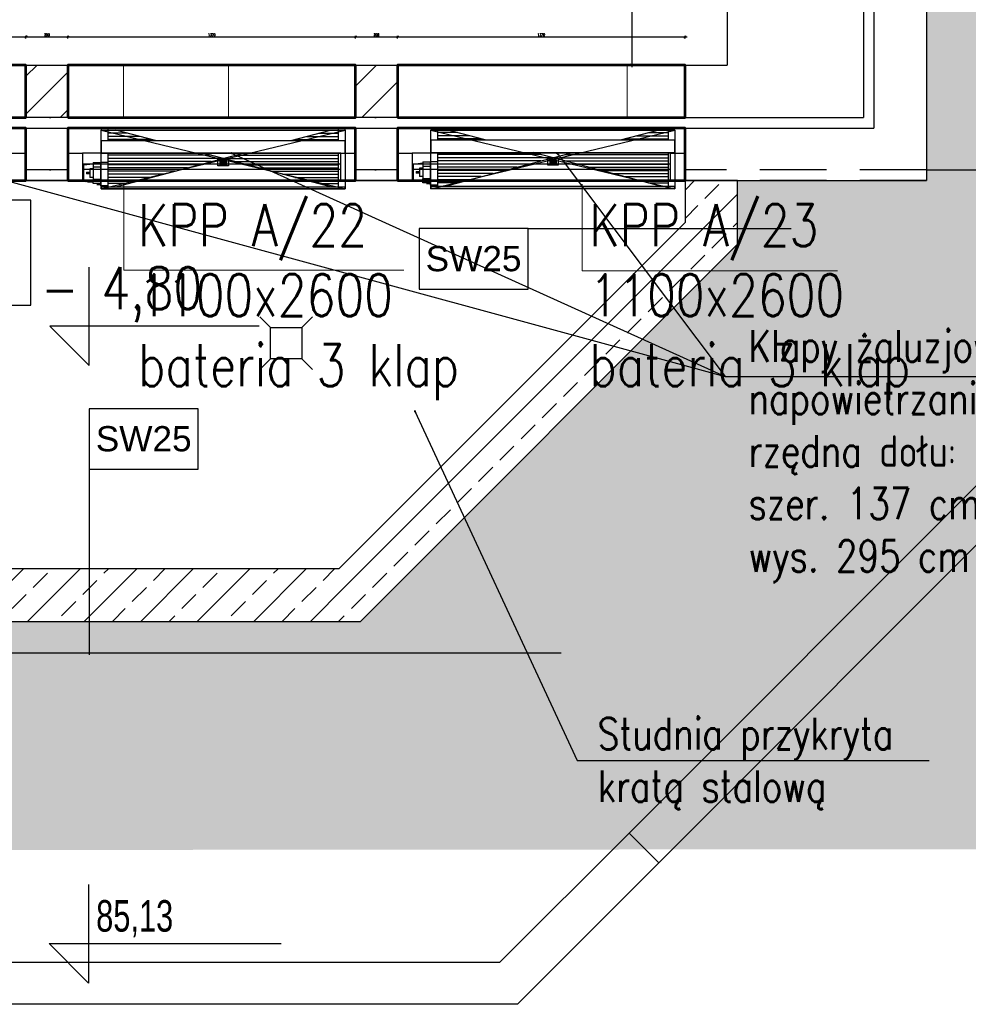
# Model space of a CAD drawing. Header units: centimetres. Extents: x -228435 to 46820, y -89367 to 152985.
# Tile 210 of 252: x 15890 to 20410, y 39326 to 44016. Entities that reach past the tile are written whole.
import ezdxf

# ---------------------------------------------------------------- set-up
doc = ezdxf.new("R2010")
doc.units = ezdxf.units.CM
doc.header["$LTSCALE"] = 50
doc.header["$PDMODE"] = 35
doc.header["$PDSIZE"] = 0.1
for name, pattern in [('01-103-Went PP_poziom-0_5$0$DASHED', [0.75, 0.5, -0.25]), ('Kondygnacja  -0_5$0$DOT2', [3.175, 0, -3.175]), ('Kondygnacja  -0_5$0$HIDDEN', [9.525, 6.35, -3.175]), ('Kondygnacja +0_5$0$DOT2', [3.175, 0, -3.175]), ('Osie rzutów$0$DASHDOT2', [12.7, 6.35, -3.175, 0, -3.175])]:
    doc.linetypes.add(name, pattern=pattern)
doc.layers.get('0').update_dxf_attribs({"color": 8})
doc.layers.get('DEFPOINTS').update_dxf_attribs({"color": 8})
for name, color, linetype in [('01-103-Went PP_poziom-0_5$0$FLUID-NK4(-0.5)-HID', 7, 'Continuous'), ('01-103-Went PP_poziom-0_5$0$L_Nawiew', 3, 'Continuous'), ('Kondygnacja  -0_5$0$ARCH_GRUNT', 8, 'Continuous'), ('Kondygnacja  -0_5$0$ARCH_INFO_KOTY_WYSOKOŚCIOWE_IST', 8, 'Continuous'), ('Kondygnacja  -0_5$0$ARCH_INFO_OPISY', 8, 'Continuous'), ('Kondygnacja  -0_5$0$ARCH_INFO_OPISY_PRZEGRODY', 8, 'Continuous'), ('Kondygnacja  -0_5$0$ARCH_INFO_OPISY_PRZEGRODY_IST', 8, 'Continuous'), ('Kondygnacja  -0_5$0$ARCH_MUROWANE', 8, 'Continuous'), ('Kondygnacja  -0_5$0$ARCH_MUROWANE_IST', 8, 'Continuous'), ('Kondygnacja  -0_5$0$ARCH_NIEWIDOK_IST', 8, 'Kondygnacja  -0_5$0$HIDDEN'), ('Kondygnacja  -0_5$0$ARCH_POMOCNICZE', 8, 'Continuous'), ('Kondygnacja  -0_5$0$ARCH_PROFILE', 8, 'Continuous'), ('Kondygnacja  -0_5$0$ARCH_SZKŁO', 8, 'Continuous'), ('Kondygnacja  -0_5$0$ARCH_WIDOK_IST', 8, 'Continuous'), ('Kondygnacja  -0_5$0$ARCH_WYBURZENIA', 8, 'Kondygnacja  -0_5$0$DOT2'), ('Kondygnacja  -0_5$0$ARCH_WYPOSAŻENIE_SANITARNE', 8, 'Continuous'), ('Kondygnacja  -0_5$0$ARCH_ŚLUSARKA_DRZWI', 8, 'Continuous'), ('Kondygnacja  -0_5$0$ARCH_ŻELBET', 8, 'Continuous'), ('Kondygnacja  -0_5$0$ARCH_ŻELBET_IST', 8, 'Continuous'), ('Kondygnacja +0_5$0$ARCH_WYBURZENIA', 8, 'Kondygnacja +0_5$0$DOT2'), ('Osie rzutów$0$ARCH_INFO_OSIE_IST', 8, 'Osie rzutów$0$DASHDOT2'), ('Osie rzutów$0$ARCH_INFO_OSIE_OPISY_IST', 8, 'Continuous')]:
    doc.layers.add(name, color=color, linetype=linetype)
for name, color, linetype, lineweight in [('bgde_klapy opis', 2, 'Continuous', 20), ('bgde_klapy p.poż.', 240, 'Continuous', 30), ('Kondygnacja  -0_5$0$ARCH_INFO_WYMIARY', 8, 'Continuous', 9), ('Kondygnacja  -0_5$0$ARCH_WIDOK', 8, 'Continuous', 13), ('L_tabelka', 8, 'Continuous', 5)]:
    doc.layers.add(name, color=color, linetype=linetype, lineweight=lineweight)
doc.styles.add('Kondygnacja  -0_5$0$Arial', font='ARIAL.TTF')
doc.styles.add('Kondygnacja  -0_5$0$Dimensions', font='ARIAL.TTF', dxfattribs={"width": 0.7})
doc.styles.add('Kondygnacja  -0_5$0$Romans', font='Romans.shx', dxfattribs={"width": 0.7})
doc.styles.add('Kondygnacja  -0_5$0$ROMANS-50-CM', font='romans.shx', dxfattribs={"width": 0.8, "height": 10})
doc.styles.add('Kondygnacja  -0_5$0$Standard', font='txt')
doc.styles.add('st rom', font='Romans.shx', dxfattribs={"width": 0.8})
doc.dimstyles.new('Kondygnacja  -0_5$0$ISO-25', dxfattribs={"dimtxt": 2.5, "dimasz": 2.5, "dimexe": 1.25, "dimexo": 0.625, "dimtad": 1, "dimtxsty": 'Kondygnacja  -0_5$0$Standard', "dimcen": 2.5, "dimadec": 0, "dimazin": 0, "dimtfac": 1, "dimtmove": 0, "dimatfit": 3, "dimfxl": 0, "dimarcsym": 0})
doc.dimstyles.new('Kondygnacja  -0_5$0$Wymiary 1-100', dxfattribs={"dimtxt": 12, "dimasz": 10, "dimexe": 5, "dimexo": 0, "dimgap": 4, "dimtad": 1, "dimrnd": 0.5, "dimzin": 12, "dimdsep": 46, "dimtxsty": 'Kondygnacja  -0_5$0$Romans', "dimblk": 'Kondygnacja  -0_5$0$_Oblique', "dimcen": 10, "dimdle": 10, "dimclrt": 55, "dimazin": 0, "dimtfac": 1, "dimtmove": 1, "dimatfit": 3, "dimfxl": 0, "dimtolj": 1, "dimtzin": 0, "dimarcsym": 0})
pattern_1 = [(45, (-121140, -45000), (-134.70384, 134.70384), []), (45, (-121005.3, -45000), (-134.70384, 134.70384), [95.25, -47.625])]

# ---------------------------------------------------------------- blocks, each defined once
blk = doc.blocks.new('Osie rzutów')
at = {"layer": 'Osie rzutów$0$ARCH_INFO_OSIE_IST', "ltscale": 10}
blk.add_line((4436.04, 8600), (15156.54, 8600), dxfattribs=at)
blk = doc.blocks.new('Kondygnacja  -0_5$0$_Oblique')
at = {"color": 0, "linetype": 'ByBlock', "lineweight": -2}
blk.add_line((-0.5, -0.5), (0.5, 0.5), dxfattribs=at)
blk = doc.blocks.new('*D159')
at = {"layer": 'DEFPOINTS', "color": 0}
for p in [(19010, 47200), (18805.8, 43800), (19135, 43800)]:
    blk.add_point(p, dxfattribs=at)
at = {"layer": 'Kondygnacja  -0_5$0$ARCH_INFO_WYMIARY', "color": 0, "lineweight": -2}
for p, q in [((18813.8, 47200), (18800.8, 47200)), ((18805.8, 47210), (18805.8, 43790)), ((18813.8, 43800), (18800.8, 43800))]:
    blk.add_line(p, q, dxfattribs=at)
at = {"layer": 'Kondygnacja  -0_5$0$ARCH_INFO_WYMIARY', "color": 0, "lineweight": -2, "xscale": 10, "yscale": 10, "zscale": 10}
for p, rotation in [((18805.8, 47200), 90), ((18805.8, 43800), 270)]:
    blk.add_blockref('Kondygnacja  -0_5$0$_Oblique', p, dxfattribs=dict(at, rotation=rotation))
at = {"layer": 'Kondygnacja  -0_5$0$ARCH_INFO_WYMIARY', "color": 55, "insert": (18795.8, 45500), "char_height": 12, "attachment_point": 5, "rotation": 90, "style": 'Kondygnacja  -0_5$0$Romans'}
blk.add_mtext('\\A1;3400', dxfattribs=at)
blk = doc.blocks.new('Kondygnacja  -0_5$0$_Dot')
at = {"color": 0, "linetype": 'ByBlock', "lineweight": -2}
blk.add_line((-0.5, 0), (-1, 0), dxfattribs=at)
at = {"color": 0, "linetype": 'ByBlock', "const_width": 0.5}
blk.add_lwpolyline([(-0.25, 0, 1), (0.25, 0, 1)], format="xyb", close=True, dxfattribs=at)
blk = doc.blocks.new('Kondygnacja  -0_5$0$Poziom 0_część B$0$WPUST PODŁOGOWY')
for points in [[(-12.5, 12.5), (-7.5, 7.5)], [(12.5, 12.5), (7.5, 7.5)], [(-7.5, -7.5), (-12.5, -12.5)], [(7.5, -7.5), (12.5, -12.5)]]:
    blk.add_lwpolyline(points)
blk.add_lwpolyline([(-7.5, 7.5), (7.5, 7.5), (7.5, -7.5), (-7.5, -7.5)], close=True)
blk = doc.blocks.new('*D219')
at = {"layer": 'DEFPOINTS', "color": 0}
for p in [(15920, 43933.9), (14550, 43800), (15920, 43800)]:
    blk.add_point(p, dxfattribs=at)
at = {"layer": 'Kondygnacja  -0_5$0$ARCH_INFO_WYMIARY', "color": 0, "lineweight": -2}
for p, q in [((14540, 43933.9), (15930, 43933.9)), ((14550, 43925.9), (14550, 43938.9)), ((15920, 43925.9), (15920, 43938.9))]:
    blk.add_line(p, q, dxfattribs=at)
at = {"layer": 'Kondygnacja  -0_5$0$ARCH_INFO_WYMIARY', "color": 0, "lineweight": -2, "xscale": 10, "yscale": 10, "zscale": 10, "rotation": 180}
blk.add_blockref('Kondygnacja  -0_5$0$_Oblique', (14550, 43933.9), dxfattribs=at)
at = {"layer": 'Kondygnacja  -0_5$0$ARCH_INFO_WYMIARY', "color": 0, "lineweight": -2, "xscale": 10, "yscale": 10, "zscale": 10}
blk.add_blockref('Kondygnacja  -0_5$0$_Oblique', (15920, 43933.9), dxfattribs=at)
at = {"layer": 'Kondygnacja  -0_5$0$ARCH_INFO_WYMIARY', "color": 55, "insert": (15235, 43943.9), "char_height": 12, "attachment_point": 5, "style": 'Kondygnacja  -0_5$0$Romans'}
blk.add_mtext('\\A1;1370', dxfattribs=at)
blk = doc.blocks.new('*D220')
at = {"layer": 'DEFPOINTS', "color": 0}
for p in [(16120, 43933.9), (15920, 43800), (16120, 43800)]:
    blk.add_point(p, dxfattribs=at)
at = {"layer": 'Kondygnacja  -0_5$0$ARCH_INFO_WYMIARY', "color": 0, "lineweight": -2}
for p, q in [((15910, 43933.9), (16130, 43933.9)), ((15920, 43925.9), (15920, 43938.9)), ((16120, 43925.9), (16120, 43938.9))]:
    blk.add_line(p, q, dxfattribs=at)
at = {"layer": 'Kondygnacja  -0_5$0$ARCH_INFO_WYMIARY', "color": 0, "lineweight": -2, "xscale": 10, "yscale": 10, "zscale": 10, "rotation": 180}
blk.add_blockref('Kondygnacja  -0_5$0$_Oblique', (15920, 43933.9), dxfattribs=at)
at = {"layer": 'Kondygnacja  -0_5$0$ARCH_INFO_WYMIARY', "color": 0, "lineweight": -2, "xscale": 10, "yscale": 10, "zscale": 10}
blk.add_blockref('Kondygnacja  -0_5$0$_Oblique', (16120, 43933.9), dxfattribs=at)
at = {"layer": 'Kondygnacja  -0_5$0$ARCH_INFO_WYMIARY', "color": 55, "insert": (16020, 43943.9), "char_height": 12, "attachment_point": 5, "style": 'Kondygnacja  -0_5$0$Romans'}
blk.add_mtext('\\A1;200', dxfattribs=at)
blk = doc.blocks.new('*D221')
at = {"layer": 'DEFPOINTS', "color": 0}
for p in [(17490, 43933.9), (16120, 43800), (17490, 43800)]:
    blk.add_point(p, dxfattribs=at)
at = {"layer": 'Kondygnacja  -0_5$0$ARCH_INFO_WYMIARY', "color": 0, "lineweight": -2}
for p, q in [((16110, 43933.9), (17500, 43933.9)), ((16120, 43925.9), (16120, 43938.9)), ((17490, 43925.9), (17490, 43938.9))]:
    blk.add_line(p, q, dxfattribs=at)
at = {"layer": 'Kondygnacja  -0_5$0$ARCH_INFO_WYMIARY', "color": 0, "lineweight": -2, "xscale": 10, "yscale": 10, "zscale": 10, "rotation": 180}
blk.add_blockref('Kondygnacja  -0_5$0$_Oblique', (16120, 43933.9), dxfattribs=at)
at = {"layer": 'Kondygnacja  -0_5$0$ARCH_INFO_WYMIARY', "color": 0, "lineweight": -2, "xscale": 10, "yscale": 10, "zscale": 10}
blk.add_blockref('Kondygnacja  -0_5$0$_Oblique', (17490, 43933.9), dxfattribs=at)
at = {"layer": 'Kondygnacja  -0_5$0$ARCH_INFO_WYMIARY', "color": 55, "insert": (16805, 43943.9), "char_height": 12, "attachment_point": 5, "style": 'Kondygnacja  -0_5$0$Romans'}
blk.add_mtext('\\A1;1370', dxfattribs=at)
blk = doc.blocks.new('*D222')
at = {"layer": 'DEFPOINTS', "color": 0}
for p in [(17690, 43933.9), (17490, 43800), (17690, 43800)]:
    blk.add_point(p, dxfattribs=at)
at = {"layer": 'Kondygnacja  -0_5$0$ARCH_INFO_WYMIARY', "color": 0, "lineweight": -2}
for p, q in [((17480, 43933.9), (17700, 43933.9)), ((17490, 43925.9), (17490, 43938.9)), ((17690, 43925.9), (17690, 43938.9))]:
    blk.add_line(p, q, dxfattribs=at)
at = {"layer": 'Kondygnacja  -0_5$0$ARCH_INFO_WYMIARY', "color": 0, "lineweight": -2, "xscale": 10, "yscale": 10, "zscale": 10, "rotation": 180}
blk.add_blockref('Kondygnacja  -0_5$0$_Oblique', (17490, 43933.9), dxfattribs=at)
at = {"layer": 'Kondygnacja  -0_5$0$ARCH_INFO_WYMIARY', "color": 0, "lineweight": -2, "xscale": 10, "yscale": 10, "zscale": 10}
blk.add_blockref('Kondygnacja  -0_5$0$_Oblique', (17690, 43933.9), dxfattribs=at)
at = {"layer": 'Kondygnacja  -0_5$0$ARCH_INFO_WYMIARY', "color": 55, "insert": (17590, 43943.9), "char_height": 12, "attachment_point": 5, "style": 'Kondygnacja  -0_5$0$Romans'}
blk.add_mtext('\\A1;200', dxfattribs=at)
blk = doc.blocks.new('*D223')
at = {"layer": 'DEFPOINTS', "color": 0}
for p in [(19060, 43933.9), (17690, 43800), (19060, 43800)]:
    blk.add_point(p, dxfattribs=at)
at = {"layer": 'Kondygnacja  -0_5$0$ARCH_INFO_WYMIARY', "color": 0, "lineweight": -2}
for p, q in [((17680, 43933.9), (19070, 43933.9)), ((17690, 43925.9), (17690, 43938.9)), ((19060, 43925.9), (19060, 43938.9))]:
    blk.add_line(p, q, dxfattribs=at)
at = {"layer": 'Kondygnacja  -0_5$0$ARCH_INFO_WYMIARY', "color": 0, "lineweight": -2, "xscale": 10, "yscale": 10, "zscale": 10, "rotation": 180}
blk.add_blockref('Kondygnacja  -0_5$0$_Oblique', (17690, 43933.9), dxfattribs=at)
at = {"layer": 'Kondygnacja  -0_5$0$ARCH_INFO_WYMIARY', "color": 0, "lineweight": -2, "xscale": 10, "yscale": 10, "zscale": 10}
blk.add_blockref('Kondygnacja  -0_5$0$_Oblique', (19060, 43933.9), dxfattribs=at)
at = {"layer": 'Kondygnacja  -0_5$0$ARCH_INFO_WYMIARY', "color": 55, "insert": (18375, 43943.9), "char_height": 12, "attachment_point": 5, "style": 'Kondygnacja  -0_5$0$Romans'}
blk.add_mtext('\\A1;1370', dxfattribs=at)
blk = doc.blocks.new('*U523')
at = {"layer": '01-103-Went PP_poziom-0_5$0$FLUID-NK4(-0.5)-HID', "color": 7, "linetype": '01-103-Went PP_poziom-0_5$0$DASHED', "lineweight": -3}
for p, q in [((-145, 581.5), (-135, 581.5)), ((-145, -581.5), (-145, 581.5)), ((-135, -581.5), (-135, 581.5)), ((25, 581.5), (85, 581.5)), ((25, -581.5), (25, 581.5)), ((85, -581.5), (85, 581.5)), ((135, 581.5), (145, 581.5)), ((135, -581.5), (135, 581.5)), ((145, -581.5), (145, 581.5)), ((-145, 550), (25, 550)), ((85, 550), (145, 550)), ((25, -550), (-145, -550)), ((-130, -550), (-130, -585)), ((-20, -550), (-20, -585)), ((145, -550), (85, -550)), ((-135, -581.5), (-145, -581.5)), ((-20, -585), (-130, -585)), ((-125, -582.5), (-125, -602.5)), ((-120.01, -585), (-120.01, -620)), ((-100, -585), (-100, -620)), ((-40, -620), (-40, -585)), ((-19.99, -620), (-19.99, -585)), ((85, -581.5), (25, -581.5)), ((145, -581.5), (135, -581.5)), ((-120.01, -620), (-100, -620)), ((-115, -620), (-110, -666)), ((-40, -620), (-100, -620)), ((-90, -620), (-90, -635.5)), ((-50, -635.5), (-90, -635.5)), ((-66, -651), (-74, -651)), ((-50, -620), (-50, -635.5)), ((-19.99, -620), (-40, -620)), ((-30, -666), (-25, -620)), ((-30, -666), (-110, -666))]:
    blk.add_line(p, q, dxfattribs=at)
blk = doc.blocks.new('*U524')
at = {"layer": '01-103-Went PP_poziom-0_5$0$FLUID-NK4(-0.5)-HID', "color": 7, "linetype": '01-103-Went PP_poziom-0_5$0$DASHED', "lineweight": -3}
for p, q in [((-145, 581.5), (-135, 581.5)), ((-145, -581.5), (-145, 581.5)), ((-135, -581.5), (-135, 581.5)), ((25, 581.5), (85, 581.5)), ((25, -581.5), (25, 581.5)), ((85, -581.5), (85, 581.5)), ((135, 581.5), (145, 581.5)), ((135, -581.5), (135, 581.5)), ((145, -581.5), (145, 581.5)), ((-145, 550), (25, 550)), ((85, 550), (145, 550)), ((25, -550), (-145, -550)), ((-130, -550), (-130, -585)), ((-20, -550), (-20, -585)), ((145, -550), (85, -550)), ((-135, -581.5), (-145, -581.5)), ((-20, -585), (-130, -585)), ((-125, -582.5), (-125, -602.5)), ((-120.01, -585), (-120.01, -620)), ((-100, -585), (-100, -620)), ((-40, -620), (-40, -585)), ((-19.99, -620), (-19.99, -585)), ((85, -581.5), (25, -581.5)), ((145, -581.5), (135, -581.5)), ((-120.01, -620), (-100, -620)), ((-115, -620), (-110, -666)), ((-40, -620), (-100, -620)), ((-90, -620), (-90, -635.5)), ((-50, -635.5), (-90, -635.5)), ((-66, -651), (-74, -651)), ((-50, -620), (-50, -635.5)), ((-19.99, -620), (-40, -620)), ((-30, -666), (-25, -620)), ((-30, -666), (-110, -666))]:
    blk.add_line(p, q, dxfattribs=at)
blk = doc.blocks.new('*U526')
at = {"layer": '01-103-Went PP_poziom-0_5$0$FLUID-NK4(-0.5)-HID', "color": 7, "linetype": '01-103-Went PP_poziom-0_5$0$DASHED', "lineweight": -3}
for p, q in [((-145, 581.5), (-135, 581.5)), ((-145, -581.5), (-145, 581.5)), ((-135, -581.5), (-135, 581.5)), ((25, 581.5), (85, 581.5)), ((25, -581.5), (25, 581.5)), ((85, -581.5), (85, 581.5)), ((135, 581.5), (145, 581.5)), ((135, -581.5), (135, 581.5)), ((145, -581.5), (145, 581.5)), ((-145, 550), (25, 550)), ((85, 550), (145, 550)), ((25, -550), (-145, -550)), ((-130, -550), (-130, -585)), ((-20, -550), (-20, -585)), ((145, -550), (85, -550)), ((-135, -581.5), (-145, -581.5)), ((-20, -585), (-130, -585)), ((-125, -582.5), (-125, -602.5)), ((-120.01, -585), (-120.01, -620)), ((-100, -585), (-100, -620)), ((-40, -620), (-40, -585)), ((-19.99, -620), (-19.99, -585)), ((85, -581.5), (25, -581.5)), ((145, -581.5), (135, -581.5)), ((-120.01, -620), (-100, -620)), ((-115, -620), (-110, -666)), ((-40, -620), (-100, -620)), ((-90, -620), (-90, -635.5)), ((-50, -635.5), (-90, -635.5)), ((-66, -651), (-74, -651)), ((-50, -620), (-50, -635.5)), ((-19.99, -620), (-40, -620)), ((-30, -666), (-25, -620)), ((-30, -666), (-110, -666))]:
    blk.add_line(p, q, dxfattribs=at)
blk = doc.blocks.new('*U527')
at = {"layer": '01-103-Went PP_poziom-0_5$0$FLUID-NK4(-0.5)-HID', "color": 7, "linetype": '01-103-Went PP_poziom-0_5$0$DASHED', "lineweight": -3}
for p, q in [((-145, 581.5), (-135, 581.5)), ((-145, -581.5), (-145, 581.5)), ((-135, -581.5), (-135, 581.5)), ((25, 581.5), (85, 581.5)), ((25, -581.5), (25, 581.5)), ((85, -581.5), (85, 581.5)), ((135, 581.5), (145, 581.5)), ((135, -581.5), (135, 581.5)), ((145, -581.5), (145, 581.5)), ((-145, 550), (25, 550)), ((85, 550), (145, 550)), ((25, -550), (-145, -550)), ((-130, -550), (-130, -585)), ((-20, -550), (-20, -585)), ((145, -550), (85, -550)), ((-135, -581.5), (-145, -581.5)), ((-20, -585), (-130, -585)), ((-125, -582.5), (-125, -602.5)), ((-120.01, -585), (-120.01, -620)), ((-100, -585), (-100, -620)), ((-40, -620), (-40, -585)), ((-19.99, -620), (-19.99, -585)), ((85, -581.5), (25, -581.5)), ((145, -581.5), (135, -581.5)), ((-120.01, -620), (-100, -620)), ((-115, -620), (-110, -666)), ((-40, -620), (-100, -620)), ((-90, -620), (-90, -635.5)), ((-50, -635.5), (-90, -635.5)), ((-66, -651), (-74, -651)), ((-50, -620), (-50, -635.5)), ((-19.99, -620), (-40, -620)), ((-30, -666), (-25, -620)), ((-30, -666), (-110, -666))]:
    blk.add_line(p, q, dxfattribs=at)
blk = doc.blocks.new('*U529')
at = {"color": 0, "linetype": 'ByBlock', "lineweight": -2}
for p, q in [((-145, 581.5), (-135, 581.5)), ((-145, -581.5), (-145, 581.5)), ((-135, -581.5), (-135, 581.5)), ((25, 581.5), (85, 581.5)), ((25, -581.5), (25, 581.5)), ((85, -581.5), (85, 581.5)), ((135, 581.5), (145, 581.5)), ((135, -581.5), (135, 581.5)), ((145, -581.5), (145, 581.5)), ((-135, 550), (25, 550)), ((85, 550), (135, 550)), ((25, -550), (-135, -550)), ((-130, -550), (-130, -585)), ((-20, -550), (-20, -585)), ((135, -550), (85, -550)), ((-135, -581.5), (-145, -581.5)), ((-20, -585), (-130, -585)), ((-125, -585), (-125, -602.5)), ((-120, -585), (-120, -620)), ((-100, -585), (-100, -620)), ((-40, -620), (-40, -585)), ((-20, -620), (-20, -585)), ((-20, -585), (-20, -585)), ((85, -581.5), (25, -581.5)), ((145, -581.5), (135, -581.5)), ((-120, -620), (-100, -620)), ((-115, -620), (-110, -666)), ((-40, -620), (-100, -620)), ((-90, -620), (-90, -635.5)), ((-50, -635.5), (-90, -635.5)), ((-74, -635.5), (-74, -651)), ((-66, -651), (-74, -651)), ((-66, -651), (-66, -635.5)), ((-50, -620), (-50, -635.5)), ((-20, -620), (-40, -620)), ((-30, -666), (-25, -620)), ((-30, -666), (-110, -666))]:
    blk.add_line(p, q, dxfattribs=at)
at = {"linetype": 'Continuous', "lineweight": -3}
for p, q in [((-120, 455.2), (-120, 550)), ((-105, 398.3), (-105, 550)), ((-90, 341.4), (-90, 550)), ((-75, 284.5), (-75, 550)), ((-60, 227.6), (-60, 550)), ((-45, 170.7), (-45, 550)), ((-30, 113.8), (-30, 550)), ((-15, 56.9), (-15, 550)), ((0, 0), (0, 550)), ((0, 0), (0, 550)), ((15, 56.9), (15, 550)), ((90, 341.4), (90, 550)), ((105, 398.3), (105, 550)), ((120, 455.2), (120, 550)), ((-135, 512.1), (25, -94.8)), ((85, 322.4), (135, 512.1)), ((-135, -512.1), (25, 94.8)), ((-35, 25), (-35, -25)), ((0, 25), (-35, 25)), ((-13.1, 15.5), (-30.6, 15.5)), ((-30.6, 15.5), (-30.6, 9.5)), ((-13.1, 9.5), (-30.6, 9.5)), ((-13.1, 3), (-30.6, 3)), ((-30.6, 3), (-30.6, -3)), ((-13.1, 17.5), (-4.4, 12.5)), ((-13.1, 17.5), (-13.1, 15.5)), ((-13.1, 7.5), (-4.4, 12.5)), ((-13.1, 7.5), (-13.1, 9.5)), ((-13.1, 5), (-4.4, 0)), ((-13.1, 5), (-13.1, 3)), ((-13.1, -5), (-4.4, 0)), ((0, -25), (0, 25)), ((0, 0), (0, -550)), ((0, 0), (0, -550)), ((-35, -25), (0, -25)), ((-13.1, -3), (-30.6, -3)), ((-13.1, -9.5), (-30.6, -9.5)), ((-30.6, -9.5), (-30.6, -15.5)), ((-13.1, -15.5), (-30.6, -15.5)), ((-13.1, -5), (-13.1, -3)), ((-13.1, -7.5), (-4.4, -12.5)), ((-13.1, -7.5), (-13.1, -9.5)), ((-13.1, -17.5), (-4.4, -12.5)), ((-13.1, -17.5), (-13.1, -15.5)), ((-15, -56.9), (-15, -550)), ((15, -56.9), (15, -550)), ((-30, -113.8), (-30, -550)), ((-45, -170.7), (-45, -550)), ((-60, -227.6), (-60, -550)), ((-75, -284.5), (-75, -550)), ((85, -322.4), (135, -512.1)), ((-90, -341.4), (-90, -550)), ((90, -341.4), (90, -550)), ((-105, -398.3), (-105, -550)), ((105, -398.3), (105, -550)), ((-120, -455.2), (-120, -550)), ((120, -455.2), (120, -550))]:
    blk.add_line(p, q, dxfattribs=at)
at = {"layer": '01-103-Went PP_poziom-0_5$0$FLUID-NK4(-0.5)-HID', "color": 7, "linetype": '01-103-Went PP_poziom-0_5$0$DASHED', "lineweight": -3}
blk.add_line((-125, -585), (-125, -582.5), dxfattribs=at)
blk = doc.blocks.new('*U530')
at = {"color": 0, "linetype": 'ByBlock', "lineweight": -2}
for p, q in [((-145, 581.5), (-135, 581.5)), ((-145, -581.5), (-145, 581.5)), ((-135, -581.5), (-135, 581.5)), ((25, 581.5), (85, 581.5)), ((25, -581.5), (25, 581.5)), ((85, -581.5), (85, 581.5)), ((135, 581.5), (145, 581.5)), ((135, -581.5), (135, 581.5)), ((145, -581.5), (145, 581.5)), ((-135, 550), (25, 550)), ((85, 550), (135, 550)), ((25, -550), (-135, -550)), ((-130, -550), (-130, -585)), ((-20, -550), (-20, -585)), ((135, -550), (85, -550)), ((-135, -581.5), (-145, -581.5)), ((-20, -585), (-130, -585)), ((-125, -585), (-125, -602.5)), ((-120, -585), (-120, -620)), ((-100, -585), (-100, -620)), ((-40, -620), (-40, -585)), ((-20, -620), (-20, -585)), ((-20, -585), (-20, -585)), ((85, -581.5), (25, -581.5)), ((145, -581.5), (135, -581.5)), ((-120, -620), (-100, -620)), ((-115, -620), (-110, -666)), ((-40, -620), (-100, -620)), ((-90, -620), (-90, -635.5)), ((-50, -635.5), (-90, -635.5)), ((-74, -635.5), (-74, -651)), ((-66, -651), (-74, -651)), ((-66, -651), (-66, -635.5)), ((-50, -620), (-50, -635.5)), ((-20, -620), (-40, -620)), ((-30, -666), (-25, -620)), ((-30, -666), (-110, -666))]:
    blk.add_line(p, q, dxfattribs=at)
at = {"linetype": 'Continuous', "lineweight": -3}
for p, q in [((-120, 455.2), (-120, 550)), ((-105, 398.3), (-105, 550)), ((-90, 341.4), (-90, 550)), ((-75, 284.5), (-75, 550)), ((-60, 227.6), (-60, 550)), ((-45, 170.7), (-45, 550)), ((-30, 113.8), (-30, 550)), ((-15, 56.9), (-15, 550)), ((0, 0), (0, 550)), ((0, 0), (0, 550)), ((15, 56.9), (15, 550)), ((90, 341.4), (90, 550)), ((105, 398.3), (105, 550)), ((120, 455.2), (120, 550)), ((-135, 512.1), (25, -94.8)), ((85, 322.4), (135, 512.1)), ((-135, -512.1), (25, 94.8)), ((-35, 25), (-35, -25)), ((0, 25), (-35, 25)), ((-13.1, 15.5), (-30.6, 15.5)), ((-30.6, 15.5), (-30.6, 9.5)), ((-13.1, 9.5), (-30.6, 9.5)), ((-13.1, 3), (-30.6, 3)), ((-30.6, 3), (-30.6, -3)), ((-13.1, 17.5), (-4.4, 12.5)), ((-13.1, 17.5), (-13.1, 15.5)), ((-13.1, 7.5), (-4.4, 12.5)), ((-13.1, 7.5), (-13.1, 9.5)), ((-13.1, 5), (-4.4, 0)), ((-13.1, 5), (-13.1, 3)), ((-13.1, -5), (-4.4, 0)), ((0, -25), (0, 25)), ((0, 0), (0, -550)), ((0, 0), (0, -550)), ((-35, -25), (0, -25)), ((-13.1, -3), (-30.6, -3)), ((-13.1, -9.5), (-30.6, -9.5)), ((-30.6, -9.5), (-30.6, -15.5)), ((-13.1, -15.5), (-30.6, -15.5)), ((-13.1, -5), (-13.1, -3)), ((-13.1, -7.5), (-4.4, -12.5)), ((-13.1, -7.5), (-13.1, -9.5)), ((-13.1, -17.5), (-4.4, -12.5)), ((-13.1, -17.5), (-13.1, -15.5)), ((-15, -56.9), (-15, -550)), ((15, -56.9), (15, -550)), ((-30, -113.8), (-30, -550)), ((-45, -170.7), (-45, -550)), ((-60, -227.6), (-60, -550)), ((-75, -284.5), (-75, -550)), ((85, -322.4), (135, -512.1)), ((-90, -341.4), (-90, -550)), ((90, -341.4), (90, -550)), ((-105, -398.3), (-105, -550)), ((105, -398.3), (105, -550)), ((-120, -455.2), (-120, -550)), ((120, -455.2), (120, -550))]:
    blk.add_line(p, q, dxfattribs=at)
at = {"layer": '01-103-Went PP_poziom-0_5$0$FLUID-NK4(-0.5)-HID', "color": 7, "linetype": '01-103-Went PP_poziom-0_5$0$DASHED', "lineweight": -3}
blk.add_line((-125, -585), (-125, -582.5), dxfattribs=at)

msp = doc.modelspace()

# ---------------------------------------------------------------- hatches: boundary and pattern name
at = {"layer": 'Kondygnacja  -0_5$0$ARCH_GRUNT', "linetype": 'Continuous', "lineweight": 5}
h = msp.add_hatch(dxfattribs=at)
h.set_pattern_fill('EARTH', color=256, scale=150.000081, angle=45, style=0)
h.set_pattern_definition([(45, (-121140, -45000), (-1e-09, 1347.039), [952.5005, -952.5005]), (45, (-121392.6, -44747.4), (-1e-09, 1347.039), [952.5005, -952.5005]), (45, (-121645.1, -44494.9), (-1e-09, 1347.039), [952.5005, -952.5005]), (135, (-121645.1, -44326.5), (-1347.039, -1e-09), [952.5005, -952.5005]), (135, (-121392.6, -44073.9), (-1347.039, -1e-09), [952.5005, -952.5005]), (135, (-121140, -43821.3), (-1347.039, -1e-09), [952.5005, -952.5005])])
h.paths.add_polyline_path([(-109800.334, 65464.54), (-97514.874, 77750), (-71890, 77750), (-71890, 102550), (-45638.959, 102550), (-33938.959, 90850), (-21790, 90850), (-21790, 82420), (-19190, 82420), (-19190, 79646.447), (-20488.223, 78348.223), (-20936.447, 77900), (-10065.736, 77900), (13934.264, 53900), (20210, 53900), (20210, 43250), (19310, 43250), (19310, 42946.447), (17513.553, 41150), (14360, 41150), (14360, 40060), (28010, 40070.689), (28010, 44557.06), (28010, 49088.932), (24210, 51112.647), (24210, 57900), (15591.118, 57900), (-8408.882, 81900), (-15190, 81900), (-15190, 86020), (-17790, 86020), (-17790, 94850), (-32282.105, 94850), (-43982.105, 106550), (-75890, 106550), (-75890, 81750), (-99171.728, 81750), (-112628.761, 68292.967)])
at = {"layer": 'Kondygnacja  -0_5$0$ARCH_MUROWANE', "linetype": 'Continuous', "lineweight": -3}
h = msp.add_hatch(dxfattribs=at)
h.set_pattern_fill('ANSI31', color=256, scale=40, style=0)
h.set_pattern_definition([(45, (-121140, -45000), (-89.80256, 89.80256), [])])
h.paths.add_polyline_path([(15920, 43800), (16120, 43800), (16120, 43550), (15920, 43550)])
h.paths.add_polyline_path([(17490, 43800), (17690, 43800), (17690, 43550), (17490, 43550)])
at = {"layer": 'Kondygnacja  -0_5$0$ARCH_ŻELBET', "linetype": 'Continuous', "lineweight": -3}
h = msp.add_hatch(dxfattribs=at)
h.set_pattern_fill('ANSI33', color=256, scale=30, angle=-360, style=0)
h.set_pattern_definition(pattern_1)
h.paths.add_polyline_path([(19310, 43250), (19060, 43250), (19060, 43050), (19310, 42946.447)], flags=0)
h = msp.add_hatch(dxfattribs=at)
h.set_pattern_fill('ANSI33', color=256, scale=30, angle=-360, style=0)
h.set_pattern_definition([(45, (-121140, -45000), (-134.70384, 134.70384), []), (45, (-121005.3, -45000), (-134.70384, 134.70384), [95.25, -47.625])])
h.paths.add_polyline_path([(19310, 42946.447), (19060, 43050), (17410, 41400), (17513.553, 41150)], flags=0)
h = msp.add_hatch(dxfattribs=at)
h.set_pattern_fill('ANSI33', color=256, scale=30, style=0)
h.set_pattern_definition(pattern_1)
h.paths.add_polyline_path([(17513.553, 41150), (17410, 41400), (14360, 41400), (14360, 41150)], flags=0)

# ---------------------------------------------------------------- linework, layer by layer
at = {"layer": 'bgde_klapy opis'}
for p, q in [((16385.725, 42823.393), (16385.725, 43234.724)), ((18570.43, 42819.068), (18570.43, 43233.286)), ((17720.689, 42823.393), (16385.725, 42823.393)), ((19786.113, 42819.068), (18570.43, 42819.068))]:
    msp.add_line(p, q, dxfattribs=at)
at = {"layer": 'bgde_klapy p.poż.'}
for p, q in [((16278.043, 43490, -449.691), (17441.043, 43210, -449.691)), ((16278.043, 43210, -449.691), (17441.043, 43490, -449.691)), ((17849.119, 43490, -450.701), (19012.119, 43210, -450.701)), ((17849.119, 43210, -450.701), (19012.119, 43490, -450.701))]:
    msp.add_line(p, q, dxfattribs=at)
for points, elevation in [([(17441.043, 43210), (16278.043, 43210), (16278.043, 43490), (17441.043, 43490)], -449.691), ([(19012.119, 43210), (17849.119, 43210), (17849.119, 43490), (19012.119, 43490)], -450.701)]:
    msp.add_lwpolyline(points, close=True, dxfattribs=dict(at, elevation=elevation))
at = {"layer": 'Kondygnacja  -0_5$0$ARCH_INFO_KOTY_WYSOKOŚCIOWE_IST'}
for points in [[(17030.603, 42556.708), (16033.419, 42556.708), (16220.919, 42369.208), (16220.919, 42837.642)], [(16217.398, 39895.933), (16217.398, 39427.499), (16029.898, 39614.999), (17135.09, 39614.999)]]:
    msp.add_lwpolyline(points, dxfattribs=at)
at = {"layer": 'Kondygnacja  -0_5$0$ARCH_INFO_OPISY_PRZEGRODY'}
for points in [[(17792.525, 42732.935), (18312.525, 42732.935), (18312.525, 43020.935), (17792.525, 43020.935), (17792.525, 42732.935)], [(16220.865, 41875.159), (16740.865, 41875.159), (16740.865, 42163.159), (16220.865, 42163.159), (16220.865, 41875.159)]]:
    msp.add_lwpolyline(points, close=True, dxfattribs=at)
for points in [[(18312.525, 43020.935), (19566.274, 43020.935)], [(16220.865, 41875.159), (16220.865, 40990.829)]]:
    msp.add_lwpolyline(points, dxfattribs=at)
at = {"layer": 'Kondygnacja  -0_5$0$ARCH_INFO_OPISY_PRZEGRODY_IST'}
msp.add_lwpolyline([(15142.911, 42906.72), (15142.911, 42656.72), (15942.911, 42656.72), (15942.911, 43156.72), (15142.911, 43156.72), (15142.911, 42906.72), (13335, 42906.72)], dxfattribs=at)
at = {"layer": 'Kondygnacja  -0_5$0$ARCH_MUROWANE', "linetype": 'Continuous', "lineweight": -3}
for points in [[(15920, 43800), (16120, 43800), (16120, 43550), (15920, 43550)], [(17490, 43800), (17690, 43800), (17690, 43550), (17490, 43550)]]:
    msp.add_lwpolyline(points, close=True, dxfattribs=at)
at = {"layer": 'Kondygnacja  -0_5$0$ARCH_MUROWANE_IST', "ltscale": 4}
for p, q in [((20210, 53900), (20210, 43250)), ((19960, 53650), (19960, 43500)), ((15920, 43500), (16120, 43500)), ((17490, 43500), (17690, 43500)), ((19060, 43500), (19960, 43500)), ((15920, 43250), (16120, 43250)), ((17490, 43250), (17690, 43250)), ((19060, 43250), (20210, 43250))]:
    msp.add_line(p, q, dxfattribs=at)
for points in [[(15920, 43500), (15920, 43250)], [(16120, 43250), (16120, 43500)], [(17490, 43250), (17490, 43500)], [(17690, 43500), (17690, 43250)], [(19060, 43500), (19060, 43250)]]:
    msp.add_lwpolyline(points, dxfattribs=at)
at = {"layer": 'Kondygnacja  -0_5$0$ARCH_NIEWIDOK_IST'}
msp.add_line((20210, 47390), (20210, 43250), dxfattribs=at)
for points in [[(16120, 43300), (15920, 43300)], [(17690, 43300), (17490, 43300)], [(20210, 43300), (19060, 43300)], [(16120, 43250), (15920, 43250)], [(17690, 43250), (17490, 43250)], [(20210, 43250), (19060, 43250)]]:
    msp.add_lwpolyline(points, dxfattribs=at)
at = {"layer": 'Kondygnacja  -0_5$0$ARCH_POMOCNICZE'}
msp.add_lwpolyline([(19060, 43250), (19060, 43050), (17410, 41400), (14360, 41400), (14360, 41150), (17513.553, 41150), (19310, 42946.447), (19310, 43250)], close=True, dxfattribs=at)
at = {"layer": 'Kondygnacja  -0_5$0$ARCH_PROFILE'}
for points in [[(15920, 43380), (15920, 43250), (15850, 43250), (15850, 43380)], [(16190, 43380), (16190, 43250), (16120, 43250), (16120, 43380)], [(17490, 43380), (17490, 43250), (17420, 43250), (17420, 43380)], [(17760, 43380), (17760, 43250), (17690, 43250), (17690, 43380)], [(19060, 43380), (19060, 43250), (18990, 43250), (18990, 43380)]]:
    msp.add_lwpolyline(points, close=True, dxfattribs=at)
at = {"layer": 'Kondygnacja  -0_5$0$ARCH_SZKŁO'}
for points in [[(17420, 43327.5), (16190, 43327.5)], [(17420, 43302.5), (16190, 43302.5)], [(18990, 43327.5), (17760, 43327.5)], [(18990, 43302.5), (17760, 43302.5)]]:
    msp.add_lwpolyline(points, dxfattribs=at)
at = {"layer": 'Kondygnacja  -0_5$0$ARCH_WIDOK', "linetype": 'Kondygnacja  -0_5$0$HIDDEN', "ltscale": 2}
for points in [[(14485, 43800), (16385, 43800), (16385, 43550), (14485, 43550)], [(16885, 43800), (18785, 43800), (18785, 43550), (16885, 43550)]]:
    msp.add_lwpolyline(points, close=True, dxfattribs=at)
for points in [[(14550, 43500), (15920, 43500)], [(16120, 43500), (17490, 43500)], [(17690, 43500), (19060, 43500)]]:
    msp.add_lwpolyline(points, dxfattribs=at)
at = {"layer": 'Kondygnacja  -0_5$0$ARCH_WIDOK'}
for points in [[(16190, 43250), (17420, 43250)], [(17760, 43250), (18990, 43250)]]:
    msp.add_lwpolyline(points, dxfattribs=at)
at = {"layer": 'Kondygnacja  -0_5$0$ARCH_WIDOK_IST'}
msp.add_line((20210, 43300), (21210, 43300), dxfattribs=at)
msp.add_lwpolyline([(18793.579, 40141.421), (18935, 40000), (20635, 41700), (20493.579, 41841.421)], close=True, dxfattribs=at)
msp.add_lwpolyline([(14886.086, 39526.064), (18178.221, 39526.064), (18793.579, 40141.421), (18935, 40000), (18261.064, 39326.064), (14686.086, 39326.064)], dxfattribs=at)
at = {"layer": 'Kondygnacja  -0_5$0$ARCH_WYBURZENIA', "ltscale": 6}
for points in [[(16035, 43800), (17385, 43800)], [(17585, 43800), (18935, 43800)], [(16035, 43550), (17385, 43550)], [(17585, 43550), (18935, 43550)], [(16035, 43500), (17385, 43500)], [(17585, 43500), (18935, 43500)], [(16035, 43300), (17385, 43300)], [(17585, 43300), (18935, 43300)], [(17385, 43250), (16035, 43250)], [(17585, 43250), (18935, 43250)]]:
    msp.add_lwpolyline(points, dxfattribs=at)
at = {"layer": 'Kondygnacja  -0_5$0$ARCH_ŚLUSARKA_DRZWI'}
for p, q in [((17420, 43380), (16190, 43380)), ((18990, 43380), (17760, 43380))]:
    msp.add_line(p, q, dxfattribs=at)
at = {"layer": 'Kondygnacja  -0_5$0$ARCH_ŻELBET', "linetype": 'Continuous', "lineweight": 30}
for p, q in [((19310, 43250), (19060, 43250)), ((19060, 43250), (19060, 43050)), ((19310, 42946.447), (19310, 43250)), ((19060, 43050), (17410, 41400)), ((17513.553, 41150), (19310, 42946.447)), ((17410, 41400), (14360, 41400)), ((14360, 41150), (17513.553, 41150))]:
    msp.add_line(p, q, dxfattribs=at)
at = {"layer": 'Kondygnacja  -0_5$0$ARCH_ŻELBET_IST', "ltscale": 4}
for p, q in [((19910, 53600), (19910, 43550)), ((19260, 44200), (19260, 43800)), ((19060, 43800), (19260, 43800)), ((19060, 43550), (19910, 43550))]:
    msp.add_line(p, q, dxfattribs=at)
msp.add_lwpolyline([(19060, 43800), (19060, 43550)], dxfattribs=at)
at = {"layer": 'Kondygnacja +0_5$0$ARCH_WYBURZENIA'}
msp.add_lwpolyline([(16385, 43550), (16385, 43800), (16885, 43800), (16885, 43550)], close=True, dxfattribs=at)
msp.add_lwpolyline([(19060, 43800), (18785, 43800), (18785, 43550), (19060, 43550)], dxfattribs=at)
at = {"layer": 'L_tabelka', "lineweight": 53}
for points in [[(14550, 43550), (15920, 43550), (15920, 43800), (14550, 43800)], [(16120, 43550), (17490, 43550), (17490, 43800), (16120, 43800)], [(17690, 43550), (19060, 43550), (19060, 43800), (17690, 43800)], [(14550, 43250), (15920, 43250), (15920, 43500), (14550, 43500)], [(16120, 43250), (17490, 43250), (17490, 43500), (16120, 43500)], [(17690, 43250), (19060, 43250), (19060, 43500), (17690, 43500)]]:
    msp.add_lwpolyline(points, close=True, dxfattribs=at)

# ---------------------------------------------------------------- block references
at = {"layer": '01-103-Went PP_poziom-0_5$0$L_Nawiew', "extrusion": (-4.44088e-16, 4.44089e-16, -1), "rotation": 90}
for name, p in [('*U524', (-16859.543, 43355, 2250)), ('*U527', (-16859.543, 43355, 1349.787)), ('*U530', (-16859.543, 43355, 449.691)), ('*U523', (-18430.619, 43358.325, 2251.01)), ('*U526', (-18430.619, 43358.325, 1350.797)), ('*U529', (-18430.619, 43358.325, 450.701))]:
    msp.add_blockref(name, p, dxfattribs=at)
at = {"layer": 'Kondygnacja  -0_5$0$ARCH_WYPOSAŻENIE_SANITARNE', "xscale": 10, "yscale": 10, "zscale": 10, "rotation": 180}
msp.add_blockref('Kondygnacja  -0_5$0$Poziom 0_część B$0$WPUST PODŁOGOWY', (17160, 42475), dxfattribs=at)
at = {"layer": 'Osie rzutów$0$ARCH_INFO_OSIE_OPISY_IST', "xscale": 10, "yscale": 10, "zscale": 10}
msp.add_blockref('Osie rzutów', (-121140, -45000), dxfattribs=at)

# ---------------------------------------------------------------- texts
at = {"layer": 'bgde_klapy opis', "char_height": 200, "width": 2444.88335, "attachment_point": 1, "style": 'st rom'}
for s, insert in [('KPP A/21\\P1100x2600\\Pbateria 3 klap', (14299.316, 43137.102)), ('KPP A/22\\P1100x2600\\Pbateria 3 klap', (16454.585, 43137.102)), ('KPP A/23\\P1100x2600\\Pbateria 3 klap', (18604.709, 43137.102))]:
    msp.add_mtext(s, dxfattribs=dict(at, insert=insert))
at = {"layer": 'Kondygnacja  -0_5$0$ARCH_INFO_KOTY_WYSOKOŚCIOWE_IST', "insert": (15991.709, 42706.337), "char_height": 200, "width": 976.18926, "attachment_point": 4, "line_spacing_factor": 0.9, "style": 'Kondygnacja  -0_5$0$ROMANS-50-CM'}
msp.add_mtext('- 4,80', dxfattribs=at)
at = {"layer": 'Kondygnacja  -0_5$0$ARCH_INFO_KOTY_WYSOKOŚCIOWE_IST', "insert": (16437.911, 39733.262), "char_height": 150, "attachment_point": 5, "style": 'Kondygnacja  -0_5$0$Dimensions'}
msp.add_mtext('85,13', dxfattribs=at)
at = {"layer": 'Kondygnacja  -0_5$0$ARCH_INFO_OPISY', "char_height": 150, "width": 6265.3268, "attachment_point": 1, "style": 'Kondygnacja  -0_5$0$ROMANS-50-CM'}
for s, insert in [('Klapy żaluzjowe do\\Pnapowietrzania - \\Przędna dołu: -4,64\\Pszer. 137 cm\\Pwys. 295 cm', (19362.457, 42536.379)), ('Studnia przykryta\\Pkratą stalową', (18643.879, 40690.169))]:
    msp.add_mtext(s, dxfattribs=dict(at, insert=insert))
at = {"layer": 'Kondygnacja  -0_5$0$ARCH_INFO_OPISY_PRZEGRODY', "char_height": 120, "width": 520, "attachment_point": 5, "style": 'Kondygnacja  -0_5$0$Arial'}
for insert in [(18052.525, 42876.935), (16480.865, 42019.159)]:
    msp.add_mtext('SW25', dxfattribs=dict(at, insert=insert))

# ---------------------------------------------------------------- dimensions: what is measured, and where the dimension line sits
at = {"layer": 'Kondygnacja  -0_5$0$ARCH_INFO_WYMIARY'}
dim = msp.add_linear_dim(base=(18805.85, 43800), p1=(19010, 47200), p2=(19135, 43800), angle=90, dimstyle='Kondygnacja  -0_5$0$Wymiary 1-100', dxfattribs=at)
dim.commit()
dim.dimension.update_dxf_attribs({"geometry": '*D159', "text_midpoint": (18795.85, 45500)})
for base, p1, p2, picture, middle in [((15920, 43933.948), (14550, 43800), (15920, 43800), '*D219', (15235, 43943.948)), ((16120, 43933.948), (15920, 43800), (16120, 43800), '*D220', (16020, 43943.948)), ((17490, 43933.948), (16120, 43800), (17490, 43800), '*D221', (16805, 43943.948)), ((17690, 43933.948), (17490, 43800), (17690, 43800), '*D222', (17590, 43943.948)), ((19060, 43933.948), (17690, 43800), (19060, 43800), '*D223', (18375, 43943.948))]:
    dim = msp.add_linear_dim(base=base, p1=p1, p2=p2, dimstyle='Kondygnacja  -0_5$0$Wymiary 1-100', dxfattribs=at)
    dim.commit()
    dim.dimension.update_dxf_attribs({"geometry": picture, "text_midpoint": middle})

# ---------------------------------------------------------------- leaders
at = {"layer": 'Kondygnacja  -0_5$0$ARCH_INFO_OPISY'}
for points in [[(15350, 43380), (19251.329, 42317.111), (22048.078, 42317.111)], [(16900, 43380), (19251.329, 42317.111), (22048.078, 42317.111)], [(18450, 43380), (19251.329, 42317.111), (22048.078, 42317.111)], [(17772.962, 42150.969), (18546.329, 40487.578), (20223.039, 40487.578)]]:
    msp.add_leader(points, dimstyle='Kondygnacja  -0_5$0$ISO-25', override={"dimscale": 5, "dimasz": 2, "dimtad": 0, "dimldrblk": 'Kondygnacja  -0_5$0$_Dot'}, dxfattribs=at)

doc.saveas('drawing.dxf')
